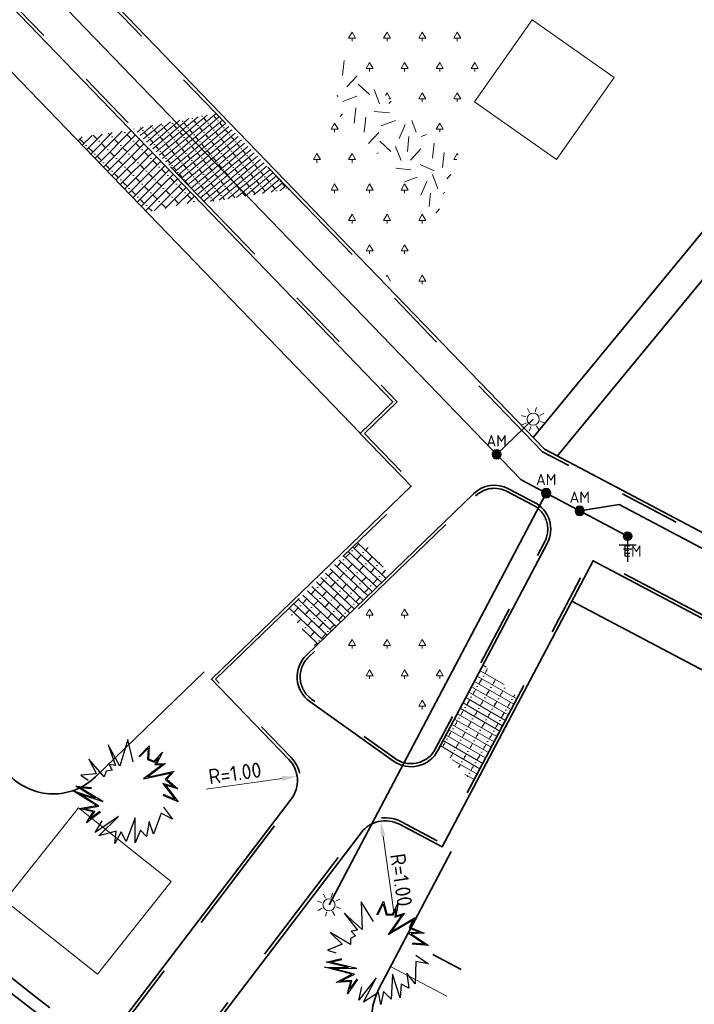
# Model space of a CAD drawing. Header units: metres. Extents: x 109063 to 109671, y 521086 to 521391.
# Tile 31 of 85: x 109372 to 109394, y 521149 to 521181. Entities that reach past the tile are written whole.
import ezdxf
from ezdxf.enums import TextEntityAlignment as Align
from ezdxf.lldxf.tags import DXFTag

# ---------------------------------------------------------------- set-up
doc = ezdxf.new("R2010")
doc.units = ezdxf.units.M
doc.header["$PDMODE"] = 2
doc.linetypes.add('VH-OPSLUITBAND-SO', pattern=[10, 4, -2, 2, -2])
doc.linetypes.add('VH-TROTTOIRBAND-SO', pattern=[15, 5, -2, 2, -2, 2, -2])
for name, color, linetype, lineweight in [('N-WE-GR-BEPLANTING_NATUUR_BOS-A-200', 92, 'Continuous', 18), ('N-WE-GR-GRAS-A-200', 62, 'Continuous', 18), ('N-WE-GR-HEESTER_SYMPHORICARPOS ALBUS (SNEEUWBES)-S', 90, 'Continuous', 25), ('N-WE-GW-TALUD-G', 90, 'Continuous', 35), ('N-WE-GW-TALUDARCERING-S', 90, 'Continuous', 25), ('N-WE-GW-TALUDARCERING_KORT-G', 90, 'Continuous', 35), ('N-WE-GW-TALUDARCERING_LANG-G', 90, 'Continuous', 18), ('N-WE-KL-ET_LS_OV_LICHTMAST-S', 190, 'Continuous', 25), ('N-WE-OV-AARDING-S-200', 7, 'Continuous', 25), ('N-WE-OV-HULPSTUK_MOF-S-200', 190, 'Continuous', 25), ('N-WE-OV-KABEL_GROEP1-G', 190, 'OV-KABEL-SO', 35), ('N-WE-VH-KANTOPSLUITING_OPSLUITBAND_100X200-G', 150, 'VH-OPSLUITBAND-SO', 35), ('N-WE-VH-KANTVERHARDING_VOETPAD_WANDELPAD-G', 2, 'Continuous', 35), ('N-WE-VH-KANTVERHARDING_WEG-G', 4, 'Continuous', 35), ('N-WE-VH-VERHARDING_STRAATBAKSTEEN-A-200', 42, 'Continuous', 18), ('X-XX-AL-M', 7, 'Continuous', 18)]:
    doc.layers.add(name, color=color, linetype=linetype, lineweight=lineweight)
for name, color, linetype, lineweight, true_color in [('N-WE-GR-BOOMVAK-G', 7, 'Continuous', 18, 0xcc6600), ('N-WE-OV-KABEL_AANSLUITKABEL-G', 3, 'OV-KABEL-SO', 35, 0x00ff00), ('N-WE-VH-KANTOPSLUITING_TROTTOIRBAND_400-G', 6, 'VH-TROTTOIRBAND-SO', 35, 0xff00ff), ('N-WE-VH-VERHARDING_STRAATBAKSTEEN_VOETPAD-A', 7, 'Continuous', 18, 0xe60000)]:
    doc.layers.add(name, color=color, linetype=linetype, lineweight=lineweight, true_color=true_color)
doc.layers.get('0').freeze()
doc.styles.add('NLCS-ISO', font='NLCS-ISO.ttf')
doc.styles.add('NLCS-ISO-M200-T25', font='NLCS-ISO.ttf', dxfattribs={"height": 0.5})
doc.styles.get("Standard").update_dxf_attribs({"font": 'isocpeur.ttf'})
tags = doc.linetypes.add('OV-KABEL-SO', pattern='A,4,-1,[103,NLCS.SHX,S=0.75,R=0,X=0,Y=0],-1,4,-1.5,["0V",Standard,S=1,R=0,X=0,Y=-0.5],-3', length=14.5).pattern_tags.tags
tags[18] = DXFTag(74, 10)
doc.dimstyles.new('NLCS-M200-T25-PIJL_L2_H2', dxfattribs={"dimscale": 0.2, "dimtxt": 2.5, "dimasz": 2.5, "dimexe": 2, "dimexo": 2, "dimgap": 0.7, "dimtad": 1, "dimzin": 0, "dimdsep": 46, "dimtxsty": 'NLCS-ISO-M200-T25', "dimcen": 0, "dimdle": 2, "dimclrd": 256, "dimclre": 256, "dimclrt": 256, "dimazin": 0, "dimtfac": 1, "dimtdec": 3, "dimtofl": 0, "dimtmove": 0, "dimatfit": 3, "dimfxl": 2, "dimfxlon": 1, "dimtfillclr": 256, "dimtolj": 1, "dimtzin": 0, "dimlwd": -1, "dimlwe": -1, "dimarcsym": 0})
pattern_1 = [(0, (109286.0104, 521173.618), (0.57735, 1), [0.23094, -0.92376]), (240, (109286.1259, 521173.818), (0.57735, -1), [0.23094, -0.92376]), (300, (109286.1259, 521173.818), (1.1547, 2e-07), [0.23094, -0.92376]), (270, (109286.1259, 521173.61804), (0.57735, -1), [0.1, -1.9])]

# ---------------------------------------------------------------- blocks, each defined once
blk = doc.blocks.new('*D206')
at = {"layer": 'Defpoints', "color": 0, "transparency": 16777216}
blk.add_point((109383.494, 521154.84), dxfattribs=at)
at = {"layer": 'X-XX-AL-M', "transparency": 16777216}
blk.add_line((109383.923, 521151.841), (109383.565, 521154.345), dxfattribs=at)
blk.add_solid([(109383.647, 521154.357), (109383.482, 521154.334), (109383.494, 521154.84)], dxfattribs=at)
at = {"layer": 'X-XX-AL-M', "transparency": 16777216, "insert": (109384.165, 521152.901), "char_height": 0.5, "attachment_point": 5, "rotation": 278.1402, "style": 'NLCS-ISO-M200-T25', "bg_fill": 3, "box_fill_scale": 1.1, "bg_fill_color": 256, "bg_fill_true_color": 13158600, "bg_fill_transparency": 0}
blk.add_mtext('\\A1;R=1.00', dxfattribs=at)
at = {"layer": 'Defpoints', "color": 0, "transparency": 16777216}
blk.add_point((109383.636, 521153.85), dxfattribs=at)
blk = doc.blocks.new('*D207')
at = {"layer": 'Defpoints', "color": 0, "transparency": 16777216}
blk.add_point((109380.736, 521156.31), dxfattribs=at)
at = {"layer": 'X-XX-AL-M', "transparency": 16777216}
blk.add_line((109377.736, 521155.886), (109380.241, 521156.24), dxfattribs=at)
blk.add_solid([(109380.229, 521156.323), (109380.252, 521156.158), (109380.736, 521156.31)], dxfattribs=at)
at = {"layer": 'X-XX-AL-M', "transparency": 16777216, "insert": (109378.686, 521156.415), "char_height": 0.5, "attachment_point": 5, "rotation": 8.0356, "style": 'NLCS-ISO-M200-T25', "bg_fill": 3, "box_fill_scale": 1.1, "bg_fill_color": 256, "bg_fill_true_color": 13158600, "bg_fill_transparency": 0}
blk.add_mtext('\\A1;R=1.00', dxfattribs=at)
at = {"layer": 'Defpoints', "color": 0, "transparency": 16777216}
blk.add_point((109379.746, 521156.17), dxfattribs=at)
blk = doc.blocks.new('SKL-ET_OV_LICHTMAST-SO')
at = {"color": 0, "linetype": 'ByBlock', "lineweight": 18}
for points in [[(0, 2), (0, 1.25)], [(-1.25, 0), (-2, 0)], [(-1.41, 1.41), (-0.88, 0.88)], [(0.88, 0.88), (1.41, 1.41)], [(2, 0), (1.25, 0)], [(-1.41, -1.41), (-0.88, -0.88)], [(0, -1.25), (0, -2)], [(0.88, -0.88), (1.41, -1.41)]]:
    blk.add_lwpolyline(points, dxfattribs=at)
blk.add_circle((0, 0), 1, dxfattribs=at)
blk = doc.blocks.new('*U371')
at = {"layer": 'N-WE-GW-TALUDARCERING_KORT-G'}
for p, q in [((109386.137, 521149.955), (109385.208, 521150.444)), ((109385.58, 521148.302), (109385.09, 521147.373)), ((109387.349, 521147.368), (109386.859, 521146.439))]:
    blk.add_line(p, q, dxfattribs=at)
at = {"layer": 'N-WE-GW-TALUDARCERING_LANG-G'}
for p, q in [((109385.671, 521149.07), (109383.813, 521150.049)), ((109386.464, 521147.835), (109385.484, 521145.978))]:
    blk.add_line(p, q, dxfattribs=at)
blk = doc.blocks.new('SGR-HEESTER_06')
at = {"flags": 128}
for points in [[(-0.247, 0.534), (-0.247, 0.776), (-0.104, 0.615), (-0.104, 0.615), (-0.018, 0.652), (-0.018, 0.857), (0.045, 0.652), (0.15, 0.758), (0.131, 0.652), (0.094, 0.391), (0.336, 0.77), (0.343, 0.59), (0.585, 0.609), (0.398, 0.503), (0.74, 0.46), (0.492, 0.36)], [(-0.232, 0.534), (-0.232, 0.736), (-0.109, 0.596), (-0.002, 0.642), (-0.002, 0.753), (0.037, 0.623), (0.127, 0.712), (0.116, 0.654), (0.069, 0.324), (0.323, 0.72), (0.328, 0.573), (0.517, 0.588), (0.351, 0.494), (0.679, 0.452), (0.486, 0.375)], [(-0.247, 0.404), (-0.57, 0.602), (-0.353, 0.199), (-0.738, 0.311), (-0.415, 0.156), (-0.502, 0.094), (-0.402, 0.063), (-0.458, -0.018), (-0.415, -0.105), (-0.8, -0.08), (-0.539, -0.161), (-0.707, -0.359), (-0.564, -0.335)], [(0.628, 0.224), (0.876, 0.187), (0.672, 0.131), (0.827, -0.204), (0.628, -0.111), (0.771, -0.316), (0.628, -0.31), (0.715, -0.521), (0.423, -0.229), (0.591, -0.608), (0.423, -0.552), (0.479, -0.763), (0.355, -0.601), (0.206, -0.856), (0.212, -0.403), (0.125, -0.862), (0.069, -0.645)], [(-0.049, -0.564), (-0.092, -0.85), (-0.136, -0.645), (-0.34, -0.769), (-0.173, -0.533), (-0.626, -0.632), (-0.272, -0.459), (-0.638, -0.546), (-0.44, -0.378)], [(-0.064, -0.562), (-0.095, -0.764), (-0.125, -0.621), (-0.285, -0.718), (-0.137, -0.51), (-0.506, -0.59), (-0.143, -0.412), (-0.579, -0.516), (-0.43, -0.39)]]:
    blk.add_lwpolyline(points, dxfattribs=at)
blk = doc.blocks.new('SOV-HULP_MOF_AFTAKMOF-SO')
h = blk.add_hatch(color=256)
h.dxf.hatch_style = 1
edge = h.paths.add_edge_path()
edge.add_arc((0, 0), 1, 180, 360)
edge.add_arc((0, 0), 1, 0, 180)
at = {"flags": 128}
blk.add_lwpolyline([(-1, 0, 1), (1, 0, 1)], format="xyb", close=True, dxfattribs=at)
at = {"style": 'NLCS-ISO'}
blk.add_attdef('AM', text='', height=2.5, dxfattribs=at).set_placement((0, 3), align=Align.MIDDLE)
at = {"style": 'NLCS-ISO', "flags": 1}
for tag, p in [('OMSCHRIJVING_LEGENDA', (0, -8.43)), ('LOCATIE', (0, -12.22)), ('MASTNUMMER', (0, -16)), ('VAN', (0, -19.78)), ('NAAR', (0, -23.57)), ('AFTAKKING', (0, -27.35)), ('VOEDINGSPUNT', (0, -31.14)), ('GROEPSNUMMER', (0, -34.92)), ('POSITIE_X', (0, -38.71)), ('POSITIE_Y', (0, -42.49)), ('OVERIGE_OPMERKING(EN)_2', (0, -50.06))]:
    blk.add_attdef(tag, p, '', height=1.8, dxfattribs=at)
at = {"style": 'NLCS-ISO'}
blk.add_attdef('OVERIGE_OPMERKING(EN)_1', (0, -46.28), '', height=1.8, dxfattribs=at)
blk = doc.blocks.new('SOV-HULP_MOF_EINDMOF-SO')
h = blk.add_hatch(color=256)
h.dxf.hatch_style = 1
edge = h.paths.add_edge_path()
edge.add_arc((0, 0), 1, 180, 360)
edge.add_arc((0, 0), 1, 0, 180)
at = {"style": 'NLCS-ISO'}
blk.add_attdef('SOORT_MOF', text='', height=2.5, dxfattribs=at).set_placement((0, 3), align=Align.MIDDLE)
at = {"style": 'NLCS-ISO', "flags": 1}
for tag, p in [('OMSCHRIJVING_LEGENDA', (0, -8.43)), ('LOCATIE', (0, -12.22)), ('MASTNUMMER', (0, -16)), ('VAN', (0, -19.78)), ('NAAR', (0, -23.57)), ('AFTAKKING', (0, -27.35)), ('VOEDINGSPUNT', (0, -31.14)), ('GROEPSNUMMER', (0, -34.92)), ('POSITIE_X', (0, -38.71)), ('POSITIE_Y', (0, -42.49)), ('OVERIGE_OPMERKING(EN)_2', (0, -50.06))]:
    blk.add_attdef(tag, p, '', height=1.8, dxfattribs=at)
at = {"style": 'NLCS-ISO'}
blk.add_attdef('OVERIGE_OPMERKING(EN)_1', (0, -46.28), '', height=1.8, dxfattribs=at)
blk = doc.blocks.new('SOV-AARDING-SO')
for p, q in [((-0.92, 0.15), (-0.15, 0.92)), ((-0.88, -0.34), (0.34, 0.88)), ((-0.66, -0.66), (0.66, 0.66)), ((-0.34, -0.88), (0.88, 0.34)), ((-1.88, -1.88), (1.87, -1.88)), ((0, -0.94), (0, -5.62)), ((0.15, -0.92), (0.92, -0.15)), ((-0.94, -2.81), (0.94, -2.81)), ((-0.47, -3.75), (0.47, -3.75))]:
    blk.add_line(p, q)
blk.add_circle((0, 0), 0.938)

msp = doc.modelspace()

# ---------------------------------------------------------------- hatches: boundary and pattern name
at = {"layer": 'N-WE-GR-BEPLANTING_NATUUR_BOS-A-200'}
h = msp.add_hatch(dxfattribs=at)
h.set_pattern_fill('AGR-BOS-SO', color=256, scale=0.2, pattern_type=2)
h.set_pattern_definition(pattern_1)
h.paths.add_polyline_path([(109385.633, 521191.555), (109381.845, 521180.441), (109385.972, 521176.514), (109389.351, 521190.474), (109388.653, 521190.908), (109386.846, 521191.467)])
h = msp.add_hatch(dxfattribs=at)
h.set_pattern_fill('AGR-BOS-SO', color=256, scale=0.2, pattern_type=2)
h.set_pattern_definition(pattern_1)
h.paths.add_polyline_path([(109381.64, 521178.558), (109381.009, 521175.523), (109384.787, 521171.609), (109385.379, 521174.778)])
h = msp.add_hatch(dxfattribs=at)
h.set_pattern_fill('AGR-BOS-SO', color=256, scale=0.2, pattern_type=2)
h.set_pattern_definition(pattern_1)
h.paths.add_polyline_path([(109381.59, 521160.422), (109385.301, 521157.667), (109386.529, 521159.993), (109383.674, 521162.433)])
at = {"layer": 'N-WE-GR-GRAS-A-200', "transparency": 33554687}
h = msp.add_hatch(dxfattribs=at)
h.set_pattern_fill('AGR-GRAS_02', color=256, scale=0.2, angle=20.835, pattern_type=2)
h.set_pattern_definition([(20.83497584, (0, 0), (1.15786235, 2.580572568), [0.5, -1.5]), (20.83497584, (0.6013, 1.5128), (1.15786235, 2.580572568), [0.5, -1.5]), (110.83497584, (-0.062, 0.7254), (-2.580572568, 1.15786235), [0.5, -1.5]), (110.83497584, (0.4367, 1.6641), (-2.580572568, 1.15786235), [0.5, -1.5]), (65.83497584, (-0.1241, 1.4507), (-0.711355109, 1.869217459), [0.5, -2.328427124]), (155.83497584, (1.028, 0.3912), (-1.869217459, -0.711355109), [0.5, -2.328427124]), (47.40002704, (0.2539, 0.7386), (1.8692174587, 0.7113551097), [0.5, -3.972135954]), (47.40002704, (0.7394, 1.9933), (1.8692174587, 0.7113551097), [0.5, -3.972135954]), (84.26992466, (1.30845, 0.49795), (-0.7113551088, 1.869217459), [0.5, -3.972135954]), (84.26992466, (0.1472, 1.019), (-0.7113551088, 1.869217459), [0.5, -3.972135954]), (84.26992466, (0.9793, 0.8007), (-0.7113551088, 1.869217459), [0.5, -3.972135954]), (137.40002704, (-0.39125, 1.0281), (-0.7113551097, 1.8692174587), [0.5, -3.972135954]), (174.26992466, (0.2671, 0.42265), (-1.869217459, -0.7113551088), [0.5, -3.972135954])])
h.paths.add_polyline_path([(109382.296, 521180.012), (109381.953, 521178.242), (109385.362, 521174.795), (109385.935, 521176.549)])
at = {"layer": 'N-WE-VH-VERHARDING_STRAATBAKSTEEN-A-200'}
h = msp.add_hatch(dxfattribs=at)
h.set_pattern_fill('AVH-SBS_DIKFORMAAT_HALFST-SO', color=256, scale=4, angle=45, pattern_type=2)
h.set_pattern_definition([(45, (0, 0), (-0.14142135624, 0.14142135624), []), (135, (0.5657, 0.5657), (-0.565685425, -0.565685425), [0.2, -0.2]), (135, (0.1414, 0.4243), (-0.565685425, -0.565685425), [0.2, -0.2]), (45, (0.21213, 0.35355), (-0.28284271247, 0.28284271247), [0, -0.4, 0, 0, 0]), (45, (0.0707, 0.49497), (-0.28284271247, 0.28284271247), [0, -0.4, 0, 0, 0])])
h.paths.add_polyline_path([(109377.509, 521175.261), (109375.789, 521174.883), (109373.424, 521177.333), (109375.251, 521177.6)])
at = {"layer": 'N-WE-VH-VERHARDING_STRAATBAKSTEEN_VOETPAD-A'}
h = msp.add_hatch(dxfattribs=at)
h.set_pattern_fill('AVH-SBS_DIKFORMAAT_HALFST-SO', color=256, scale=3, angle=40, pattern_type=2)
h.set_pattern_definition([(40, (0, 0), (-0.096418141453, 0.114906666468), []), (130, (0.4596, 0.3857), (-0.4596266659, -0.3856725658), [0.15, -0.15]), (130, (0.1334, 0.30774), (-0.4596266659, -0.3856725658), [0.15, -0.15]), (40, (0.1816, 0.2503), (-0.1928362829, 0.22981333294), [0, -0.3, 0, 0, 0]), (40, (0.0852, 0.3652), (-0.1928362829, 0.22981333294), [0, -0.3, 0, 0, 0])])
h.paths.add_polyline_path([(109375.358, 521177.633), (109377.697, 521175.21), (109380.483, 521175.636), (109378.065, 521178.14)])
h = msp.add_hatch(dxfattribs=at)
h.set_pattern_fill('AVH-SBS_DIKFORMAAT_HALFST-SO', color=256, scale=0.3, angle=136.7354, pattern_type=2)
h.set_pattern_definition([(136.735355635, (0, 0), (-0.14187141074, -0.15073653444), []), (226.73535564, (-0.4522, 0.4256), (0.4522096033, -0.4256142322), [0.207, -0.207]), (226.73535564, (-0.368, 0.0621), (0.4522096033, -0.4256142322), [0.207, -0.207]), (136.735355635, (-0.29704, 0.13744), (-0.21280711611, -0.22610480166), [0, -0.3105, 0, 0, 0]), (136.735355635, (-0.4389, -0.0133), (-0.21280711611, -0.22610480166), [0, -0.3105, 0, 0, 0])])
h.paths.add_polyline_path([(109381.342, 521160.599), (109383.771, 521162.943), (109382.849, 521164.139), (109380.416, 521161.79)])
h = msp.add_hatch(dxfattribs=at)
h.set_pattern_fill('AVH-SBS_DIKFORMAAT_HALFST-SO', color=256, scale=4, angle=150, pattern_type=2)
h.set_pattern_definition([(150, (0, 0), (-0.1, -0.17320508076), []), (240, (-0.6928, 0.4), (0.692820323, -0.4), [0.2, -0.2]), (240, (-0.4464, 0.0268), (0.692820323, -0.4), [0.2, -0.2]), (150, (-0.3964, 0.1134), (-0.2, -0.3464101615), [0, -0.4, 0, 0, 0]), (150, (-0.4964, -0.0598), (-0.2, -0.3464101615), [0, -0.4, 0, 0, 0])])
h.paths.add_polyline_path([(109387.993, 521158.912), (109386.869, 521159.995), (109385.447, 521157.302), (109386.511, 521156.103)])

# ---------------------------------------------------------------- linework, layer by layer
at = {"layer": 'N-WE-GR-BOOMVAK-G'}
for points in [[(109386.579, 521178.527), (109388.477, 521181.226), (109391.176, 521179.327), (109389.278, 521176.628)], [(109373.535, 521155.28), (109376.588, 521152.854), (109374.161, 521149.801), (109371.108, 521152.227)]]:
    msp.add_lwpolyline(points, close=True, dxfattribs=at)
at = {"layer": 'N-WE-OV-KABEL_AANSLUITKABEL-G', "flags": 128}
for points in [[(109387.305, 521166.914), (109388.506, 521168.073)], [(109390.043, 521165.055), (109391.339, 521165.266), (109411.507, 521154.606), (109412.359, 521155.288)]]:
    msp.add_lwpolyline(points, dxfattribs=at)
at = {"layer": 'N-WE-OV-KABEL_GROEP1-G', "flags": 128}
msp.add_lwpolyline([(109362.84, 521266.58), (109364.803, 521260.227), (109366.238, 521254.781), (109367.041, 521251.032), (109368.198, 521243.648), (109368.477, 521241.012), (109368.844, 521235.342), (109368.791, 521227.388), (109368.609, 521222.589), (109367.862, 521216.645), (109366.987, 521212.417), (109364.541, 521205.646), (109362.419, 521201.611), (109359.763, 521197.137), (109359.492, 521195.929), (109359.703, 521195.203), (109360.131, 521194.642), (109363.672, 521191.394), (109367.395, 521187.537), (109375.589, 521179.049), (109388.118, 521166.071), (109391.621, 521164.223)], dxfattribs=at)
at = {"layer": 'N-WE-VH-KANTOPSLUITING_TROTTOIRBAND_400-G', "flags": 128}
msp.add_lwpolyline([(109331.304, 521193.188), (109335.894, 521195.295, 0.12516), (109372.053, 521149.108), (109373.113, 521148.29), (109370.033, 521144.301)], format="xyb", dxfattribs=at)
at = {"layer": 'N-WE-VH-KANTVERHARDING_VOETPAD_WANDELPAD-G', "flags": 128}
for points in [[(109394.668, 521216.644), (109396.409, 521216.414, -0.345777), (109397.272, 521215.53, -0.097692), (109395.625, 521196.635), (109394.113, 521191.411, 0.262647), (109396.598, 521180.89), (109397.578, 521179.829, -0.375039), (109397.615, 521178.514), (109388.506, 521167.468)], [(109416.759, 521152.314), (109418.278, 521151.597, 0.538151), (109418.991, 521152.031), (109419.037, 521153.27, 0.112123), (109418.529, 521155.96, 0.073768), (109416.267, 521159.592), (109399.632, 521177.605, 0.454505), (109398.126, 521177.562), (109389.301, 521166.86)]]:
    msp.add_lwpolyline(points, format="xyb", dxfattribs=at)
at = {"layer": 'N-WE-VH-KANTVERHARDING_WEG-G', "flags": 128}
msp.add_lwpolyline([(109331.467, 521192.823), (109335.692, 521194.762, 0.124296), (109371.808, 521148.792), (109372.552, 521148.218), (109369.74, 521144.577), (109369.716, 521144.545)], format="xyb", dxfattribs=at)
for points in [[(109382.811, 521167.609), (109359.533, 521191.723), (109352.949, 521185.368), (109351.213, 521187.167), (109358.521, 521194.221)], [(109415.615, 521150.146), (109414.918, 521148.818), (109389.78, 521162.084)]]:
    msp.add_lwpolyline(points, dxfattribs=at)

# ---------------------------------------------------------------- block references
at = {"layer": 'N-WE-GW-TALUDARCERING-S'}
msp.add_blockref('*U371', (0, 0), dxfattribs=at)
at = {"layer": 'N-WE-KL-ET_LS_OV_LICHTMAST-S', "xscale": 0.2, "yscale": 0.2, "zscale": 0.2, "rotation": 27.7805159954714}
for p in [(109388.506, 521168.073), (109381.786, 521152.085)]:
    msp.add_blockref('SKL-ET_OV_LICHTMAST-SO', p, dxfattribs=at)
at = {"layer": 'N-WE-OV-AARDING-S-200', "xscale": 0.15, "yscale": 0.15, "zscale": 0.2}
msp.add_blockref('SOV-AARDING-SO', (109391.621, 521164.223), dxfattribs=at)
at = {"layer": 'N-WE-OV-HULPSTUK_MOF-S-200', "xscale": 0.15, "yscale": 0.15, "zscale": 0.2}
for p in [(109387.305, 521166.914), (109388.938, 521165.638), (109390.043, 521165.055)]:
    msp.add_blockref('SOV-HULP_MOF_AFTAKMOF-SO', p, dxfattribs=at).add_auto_attribs({'AM': 'AM'})
at = {"layer": 'N-WE-OV-HULPSTUK_MOF-S-200'}
ref = msp.add_blockref('SOV-HULP_MOF_EINDMOF-SO', (109391.621, 521164.223), dxfattribs=dict(at, xscale=0.15, yscale=0.15, zscale=0.2))
ref.add_attrib('SOORT_MOF', 'EM', dxfattribs={"layer": '0', "height": 0.375, "style": 'NLCS-ISO'}).set_placement((109391.779, 521163.734), align=Align.MIDDLE)

# ---------------------------------------------------------------- dimensions: what is measured, and where the dimension line sits
at = {"layer": 'X-XX-AL-M'}
for center, mpoint, picture, middle in [((109379.746, 521156.17), (109380.736, 521156.31), '*D207', (109378.741, 521156.028)), ((109383.636, 521153.85), (109383.494, 521154.84), '*D206', (109383.779, 521152.846))]:
    dim = msp.add_radius_dim(center=center, mpoint=mpoint, dimstyle='NLCS-M200-T25-PIJL_L2_H2', override={"dimpost": 'R=<>', "dimtfill": 1}, dxfattribs=at)
    dim.commit()
    dim.dimension.update_dxf_attribs({"geometry": picture, "text_midpoint": middle, "dimtype": 164})

# ---------------------------------------------------------------- next in the draw order: linework, layer by layer
at = {"layer": 'N-WE-GW-TALUD-G', "flags": 128}
for points in [[(109353.162, 521185.15), (109349.576, 521181.694, 0.414448), (109349.525, 521178.865), (109371.264, 521156.346, 0.414247), (109374.092, 521156.296), (109377.674, 521159.755)], [(109385.806, 521153.834), (109383.43, 521149.321, 0.413975), (109384.266, 521146.621), (109406.552, 521134.859, 0.414452), (109410.606, 521136.115), (109411.584, 521137.971, 0.414386), (109410.746, 521140.673), (109410.658, 521140.719)]]:
    msp.add_lwpolyline(points, format="xyb", dxfattribs=at)
at = {"layer": 'N-WE-OV-KABEL_AANSLUITKABEL-G', "flags": 128}
msp.add_lwpolyline([(109388.938, 521165.638), (109381.786, 521152.085)], dxfattribs=at)
at = {"layer": 'N-WE-VH-KANTOPSLUITING_OPSLUITBAND_100X200-G', "flags": 128}
for points in [[(109373.603, 521142.504), (109382.761, 521154.517, -0.36646), (109384.149, 521154.823), (109385.468, 521154.127), (109390.439, 521163.546), (109415.573, 521150.282), (109416.647, 521152.316), (109388.817, 521167.002), (109361.639, 521195.156, -0.363562), (109361.45, 521197.847, 0.002793), (109361.703, 521198.201, 0.078169), (109367.084, 521209.066, -0.335919), (109368.166, 521209.836), (109369.25, 521209.804), (109371.171, 521218.767), (109373.537, 521218.26), (109373.849, 521219.728), (109394.288, 521215.346)], [(109371.507, 521143.548), (109380.62, 521155.503, 0.370451), (109380.537, 521156.934), (109378.052, 521159.508), (109384.635, 521165.863), (109382.955, 521167.604), (109384.034, 521168.646), (109362.377, 521191.08, 0.311145), (109334.462, 521196.73), (109330.228, 521194.922)]]:
    msp.add_lwpolyline(points, format="xyb", dxfattribs=at)
msp.add_lwpolyline([(109386.61, 521165.545, -0.324014), (109387.655, 521165.693), (109388.508, 521165.243, -0.414214), (109388.884, 521164.027), (109385.286, 521157.21, -0.453475), (109383.969, 521156.897), (109381.213, 521158.854, -0.469581), (109381.11, 521160.235)], format="xyb", close=True, dxfattribs=at)
at = {"layer": 'N-WE-VH-KANTVERHARDING_WEG-G', "flags": 128}
for points in [[(109373.694, 521142.459), (109382.84, 521154.457, -0.36646), (109384.102, 521154.735), (109385.51, 521153.992), (109390.48, 521163.411), (109415.615, 521150.146), (109416.782, 521152.357), (109388.878, 521167.083), (109361.711, 521195.225, -0.363562), (109361.53, 521197.788, 0.080979), (109367.18, 521209.036, -0.335919), (109368.163, 521209.736), (109369.33, 521209.702), (109371.248, 521218.649), (109373.614, 521218.142), (109373.926, 521219.609), (109394.267, 521215.248)], [(109371.418, 521143.597), (109380.541, 521155.564, 0.370451), (109380.465, 521156.865), (109377.911, 521159.51), (109384.494, 521165.865), (109382.813, 521167.607), (109383.892, 521168.648), (109362.305, 521191.01, 0.311145), (109334.501, 521196.638), (109330.267, 521194.83)]]:
    msp.add_lwpolyline(points, format="xyb", dxfattribs=at)
msp.add_lwpolyline([(109386.54, 521165.617, -0.324014), (109387.702, 521165.782), (109388.554, 521165.332, -0.414214), (109388.972, 521163.981), (109385.374, 521157.164, -0.453475), (109383.911, 521156.815), (109381.156, 521158.773, -0.469581), (109381.04, 521160.307)], format="xyb", close=True, dxfattribs=at)

# ---------------------------------------------------------------- next in the draw order: block references
at = {"layer": 'N-WE-GR-HEESTER_SYMPHORICARPOS ALBUS (SNEEUWBES)-S', "xscale": 2, "yscale": 2, "zscale": 2}
for p, rotation in [((109375.121, 521155.865), 315.269099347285), ((109383.324, 521150.592), 333.2492567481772)]:
    msp.add_blockref('SGR-HEESTER_06', p, dxfattribs=dict(at, rotation=rotation))

doc.saveas('drawing.dxf')
